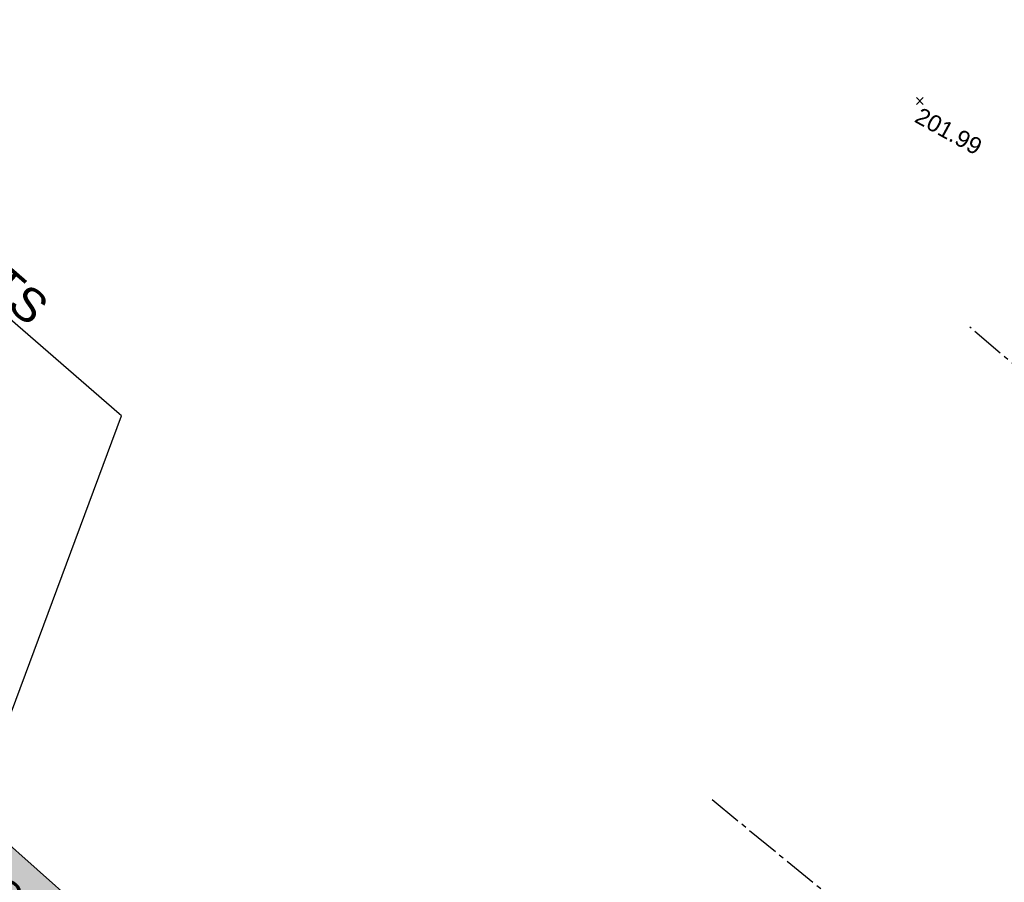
# Model space of a CAD drawing. Extents: x 1616800 to 1632437, y 2248456 to 2251974.
# Tile 231 of 256: x 1617678 to 1617737, y 2251733 to 2251785. Entities that reach past the tile are written whole.
import ezdxf
from ezdxf import colors
from ezdxf.entities.mleader import LeaderData, LeaderLine
from ezdxf.enums import TextEntityAlignment as Align
from ezdxf.math import Vec2, Vec3

# ---------------------------------------------------------------- set-up
doc = ezdxf.new("R2010")
doc.units = 0
doc.header["$LTSCALE"] = 2
doc.header["$PDMODE"] = 3
doc.header["$PDSIZE"] = 0.2
doc.linetypes.add('Cadastre', pattern=[1.45, 1, -0.15, 0.15, -0.15])
doc.layers.get('0').update_dxf_attribs({"linetype": 'CONTINUOUS'})
for name, color, linetype in [('02-PAP-EP TEXTE POUR 2000°', 3, 'CONTINUOUS'), ('09-PAP ECLAIRAGE PROJET', 6, 'CONTINUOUS'), ('X-PTS TOPO-TEXTE TOPOALT', 8, 'CONTINUOUS'), ('X-PTS TOPO-TOPOPOINT', 8, 'CONTINUOUS'), ('Y-FDP TOPO-CADASTRE', 11, 'Cadastre')]:
    doc.layers.add(name, color=color, linetype=linetype)
doc.styles.get("Standard").update_dxf_attribs({"font": 'arial.ttf'})

# ---------------------------------------------------------------- blocks, each defined once
blk = doc.blocks.new('TCPOINT')
at = {"color": 0}
blk.add_point((0, 0), dxfattribs=at)
at = {"layer": 'X-PTS TOPO-TEXTE TOPOALT'}
blk.add_attdef('ALT', text='', height=0.75, dxfattribs=at).set_placement((0.25, -0.25), align=Align.TOP_LEFT)

msp = doc.modelspace()

# ---------------------------------------------------------------- linework, layer by layer
at = {"layer": 'Y-FDP TOPO-CADASTRE', "elevation": 202.03, "flags": 128}
for points in [[(1617754.3961, 2251749.8527), (1617734.898, 2251766.4258)], [(1617736.723, 2251723.9998), (1617719.3982, 2251738.2066)]]:
    msp.add_lwpolyline(points, dxfattribs=at)

# ---------------------------------------------------------------- block references
at = {"layer": 'X-PTS TOPO-TOPOPOINT'}
ref = msp.add_blockref('TCPOINT', (1617731.8995, 2251779.9625, 201.99), dxfattribs=dict(at, rotation=331.2218599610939))
ref.add_attrib('ALT', '201.99', dxfattribs={"layer": 'X-PTS TOPO-TEXTE TOPOALT', "height": 1, "rotation": 331.22186}).set_placement((1617731.9983, 2251779.6231, 201.99), align=Align.TOP_LEFT)

# ---------------------------------------------------------------- texts
at = {"layer": '02-PAP-EP TEXTE POUR 2000°', "insert": (1617661.3838, 2251748.3587, 199.9526), "char_height": 2, "attachment_point": 1, "rotation": 318.437139, "bg_fill": 17, "box_fill_scale": 1.5, "bg_fill_color": 255, "bg_fill_transparency": 0}
msp.add_mtext_dynamic_manual_height_columns("Rejet des EP dans canal de dérivation tête de buse et cunette d'accompagnement", width=55.522523, gutter_width=12.5, heights=[0], dxfattribs=at)

# ---------------------------------------------------------------- leaders
at = {"layer": '09-PAP ECLAIRAGE PROJET'}
ml = msp.add_multileader_mtext('Standard', dxfattribs=at)
ml.set_content("RACCORDEMENTS SUR ARMOIRE D'ECLAIRAGE DANS LE POSTE DE TRANSFORMATION", color=256)
ml.set_leader_properties()
ml.build(insert=Vec2(0, 0))
ml.multileader.update_dxf_attribs({"text_right_attachment_type": 6, "dogleg_length": 0.36, "arrow_head_size": 2, "scale": 0.5})
ctx = ml.context
ctx.base_point, ctx.scale, ctx.char_height, ctx.arrow_head_size, ctx.landing_gap_size, ctx.plane_origin, ctx.plane_x_axis, ctx.plane_y_axis = Vec3(1617659.0832, 2251784.7155, 404.9802), 0.5, 2, 2, 1, Vec3(1617418.9084, 2252011.5155, 404.9802), Vec3(0.7549808, -0.6557469), Vec3(0.6557469, 0.7549808)
ctx.right_attachment = 6
notes = []
notes.append((ctx, [(1, (1, 1, 0), (1617684.1402, 2251761.1202, 404.9802), (-0.7549808, 0.6557469), 0.18, [(0, [(1617650.4576, 2251670.4956, 404.9802)], 0, [])])]))
ctx.mtext.insert, ctx.mtext.text_direction, ctx.mtext.rotation, ctx.mtext.width, ctx.mtext.flow_direction = Vec3(1617660.5051, 2251784.8276, 404.9802), Vec3(0.7549808, -0.6557469), 5.5680138, 40.470438, 5
for ctx, leaders in notes:
    for number, flags, end, landing, length, lines in leaders:
        leader = LeaderData()
        leader.index, (leader.has_last_leader_line, leader.has_dogleg_vector, leader.attachment_direction) = number, flags
        leader.last_leader_point, leader.dogleg_vector, leader.dogleg_length = Vec3(end), Vec3(landing), length
        for number, points, colour, breaks in lines:
            line = LeaderLine()
            line.index, line.vertices, line.color, line.breaks = number, Vec3.list(points), colors.encode_raw_color(colour), breaks
            leader.lines.append(line)
        ctx.leaders.append(leader)

doc.saveas('drawing.dxf')
